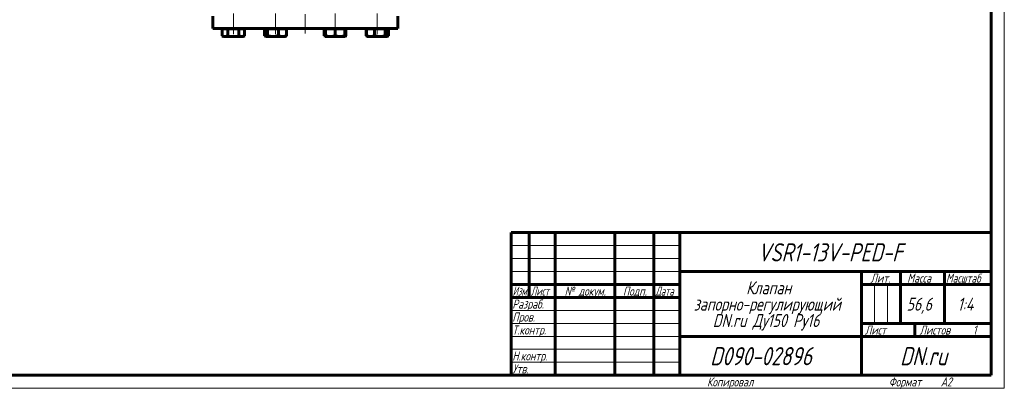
# Model space of a CAD drawing. Header units: millimetres. Extents: x 0 to 594, y 0 to 420.
# Tile 10 of 34: x 215 to 594, y 0 to 142. Entities that reach past the tile are written whole.
import ezdxf

# ---------------------------------------------------------------- set-up
doc = ezdxf.new("R2010")
doc.units = ezdxf.units.MM
for name, pattern in [('K5LT-1', [0]), ('K5LT_AXLED', [12, 7.5, -1.5, 1.5, -1.5]), ('K5LT_BASIC', [0]), ('K5LT_THIN', [0])]:
    doc.linetypes.add(name, pattern=pattern)
doc.layers.add('Системный слой', color=7, linetype='Continuous')
doc.layers.add('Системный слой (1)', color=7, linetype='Continuous', true_color=0x6c6c6c)
doc.styles.add('KDIMTEXTSTYLE', font='txt', dxfattribs={"width": 0.96, "oblique": 15, "height": 5})
doc.styles.add('KTEXTSTYLE', font='txt', dxfattribs={"width": 0.96, "height": 5})
doc.dimstyles.new('KDIMSTYLE (0.25)', dxfattribs={"dimtxt": 5, "dimasz": 1, "dimexe": 2, "dimexo": 0, "dimgap": 1, "dimtad": 1, "dimlfac": 4, "dimtxsty": 'KDIMTEXTSTYLE', "dimsah": 1, "dimcen": 0, "dimdle": 1, "dimadec": 0, "dimazin": 0, "dimtfac": 0.667, "dimtmove": 0, "dimatfit": 3, "dimfxl": 1, "dimtvp": 1, "dimtolj": 1, "dimtzin": 0, "dimarcsym": 0})

# ---------------------------------------------------------------- blocks, each defined once
blk = doc.blocks.new('U60')
at = {"layer": 'Системный слой (1)', "color": 143, "linetype": 'K5LT_BASIC', "lineweight": 60, "true_color": 0x33acca}
for p, q in [((348.15, 135.87), (348.25, 135.81)), ((348.25, 135.81), (348.35, 135.76)), ((348.35, 135.76), (348.45, 135.71))]:
    blk.add_line(p, q, dxfattribs=at)
blk = doc.blocks.new('U61')
at = {"layer": 'Системный слой (1)', "color": 143, "linetype": 'K5LT_BASIC', "lineweight": 60, "true_color": 0x33acca}
for p, q in [((356.5, 135.71), (356.61, 135.76)), ((356.61, 135.76), (356.71, 135.81)), ((356.71, 135.81), (356.81, 135.87))]:
    blk.add_line(p, q, dxfattribs=at)
blk = doc.blocks.new('U63')
at = {"layer": 'Системный слой (1)', "color": 143, "linetype": 'K5LT_BASIC', "lineweight": 60, "true_color": 0x33acca}
for p, q in [((309.1, 135.87), (309.2, 135.76)), ((309.2, 135.76), (309.3, 135.68)), ((309.3, 135.68), (309.4, 135.61)), ((309.4, 135.61), (309.49, 135.57)), ((309.49, 135.57), (309.57, 135.54)), ((309.57, 135.54), (309.66, 135.53))]:
    blk.add_line(p, q, dxfattribs=at)
blk = doc.blocks.new('U72')
at = {"layer": 'Системный слой (1)', "color": 143, "linetype": 'K5LT_BASIC', "lineweight": 60, "true_color": 0x33acca}
for p, q in [((339.99, 135.71), (340.14, 135.76)), ((340.14, 135.76), (340.28, 135.81)), ((340.28, 135.81), (340.43, 135.87))]:
    blk.add_line(p, q, dxfattribs=at)
blk = doc.blocks.new('U73')
at = {"layer": 'Системный слой (1)', "color": 143, "linetype": 'K5LT_BASIC', "lineweight": 60, "true_color": 0x33acca}
for p, q in [((332.06, 135.87), (332.16, 135.76)), ((332.16, 135.76), (332.26, 135.68)), ((332.26, 135.68), (332.36, 135.61)), ((332.36, 135.61), (332.4, 135.58)), ((332.4, 135.58), (332.45, 135.57)), ((332.45, 135.57), (332.49, 135.55))]:
    blk.add_line(p, q, dxfattribs=at)
blk = doc.blocks.new('U82')
at = {"layer": 'Системный слой (1)', "color": 143, "linetype": 'K5LT_BASIC', "lineweight": 60, "true_color": 0x33acca}
for p, q in [((356.1, 135.53), (356.19, 135.54)), ((356.19, 135.54), (356.27, 135.57)), ((356.27, 135.57), (356.36, 135.61)), ((356.36, 135.61), (356.46, 135.68)), ((356.46, 135.68), (356.56, 135.76)), ((356.56, 135.76), (356.66, 135.87))]:
    blk.add_line(p, q, dxfattribs=at)
blk = doc.blocks.new('D9')
at = {"layer": 'Системный слой (1)'}
for points in [[(348.49, 223.52), (351.87, 227.27), (347.64, 224.53), (348.45, 224.35)], [(297.65, 181.04), (301.88, 183.79), (301.08, 183.96), (301.03, 184.79)]]:
    blk.add_hatch(color=7, dxfattribs=at).paths.add_polyline_path(points)
at = {"layer": 'Системный слой (1)', "color": 7, "linetype": 'K5LT_THIN', "lineweight": 18, "true_color": 0xffffff}
for p, q in [((351.87, 227.27), (360.39, 234.53)), ((297.65, 181.04), (351.87, 227.27)), ((347.64, 224.53), (351.87, 227.27)), ((348.45, 224.35), (347.64, 224.53)), ((348.49, 223.52), (348.45, 224.35)), ((351.87, 227.27), (348.49, 223.52)), ((297.65, 181.04), (301.03, 184.79)), ((301.88, 183.79), (297.65, 181.04)), ((301.03, 184.79), (301.08, 183.96)), ((301.08, 183.96), (301.88, 183.79))]:
    blk.add_line(p, q, dxfattribs=at)
blk.add_wipeout([(362.39, 235.53), (362.39, 242.91), (376.07, 242.91), (376.07, 235.53)]).dxf.layer = 'Системный слой (1)'
blk.add_line((360.39, 234.53), (378.64, 234.53), dxfattribs=at)
at = {"layer": 'Системный слой (1)', "color": 7, "char_height": 5, "attachment_point": 1, "style": 'KTEXTSTYLE'}
for s, insert in [('\\fArial|b0|c204|p34;\\H5.0;\\W1.000;\\Q15;\\fGOST Type AU|b0|i0|c204|p34;\\Q15;\\W0.960;⌀', (362.39, 242.12)), ('\\fArial|b0|c204|p34;\\H5.0;\\W1.000;\\Q15;\\fGOST Type AU|b0|i0|c204|p34;\\Q15;\\W0.960;285', (365.69, 242.12))]:
    blk.add_mtext(s, dxfattribs=dict(at, insert=insert))
blk = doc.blocks.new('KDIMARROW_01')
at = {"layer": 'Системный слой'}
blk.add_hatch(color=0, dxfattribs=at).paths.add_polyline_path([(-5, -0.66), (0, 0), (-5, 0.66), (-4.5, 0)])
at = {"layer": 'Системный слой', "color": 0, "linetype": 'K5LT_THIN', "lineweight": 18}
for p, q in [((-4.5, 0), (-5, 0.66)), ((-5, 0.66), (0, 0)), ((0, 0), (-5, -0.66)), ((-5, -0.66), (-4.5, 0))]:
    blk.add_line(p, q, dxfattribs=at)
at = {"layer": 'Системный слой (1)', "color": 0, "linetype": 'K5LT_THIN', "lineweight": 18}
blk.add_line((151.17, 204.16), (150.92, 204.16), dxfattribs=at)
blk = doc.blocks.new('U284')
at = {"color": 7, "linetype": 'K5LT_THIN', "lineweight": 18, "true_color": 0xffffff}
for p, q in [((594, 420), (594, 0)), ((404, 55), (469, 55)), ((404, 50), (469, 50)), ((404, 45), (469, 45)), ((543.96, 25), (543.96, 40)), ((548.98, 25), (548.98, 40)), ((404, 30), (469, 30)), ((404, 25), (469, 25)), ((404, 20), (469, 20)), ((404, 15), (469, 15)), ((404, 10), (469, 10)), ((594, 0), (0, 0))]:
    blk.add_line(p, q, dxfattribs=at)
at = {"color": 143, "linetype": 'K5LT_BASIC', "lineweight": 60, "true_color": 0x33acca}
for p, q in [((589, 415), (589, 5)), ((404, 60), (589, 60)), ((404, 5), (404, 60)), ((411, 35), (411, 60)), ((421, 5), (421, 60)), ((444, 5), (444, 60)), ((459, 5), (459, 60)), ((469, 5), (469, 60)), ((469, 45), (589, 45)), ((539, 5), (539, 45)), ((554, 25), (554, 45)), ((571, 25), (571, 45)), ((404, 40), (469, 40)), ((539, 40), (554, 40)), ((554, 40), (589, 40)), ((404, 35), (469, 35)), ((539, 25), (589, 25)), ((559.57, 20), (559.57, 25)), ((469, 20), (539, 20)), ((539, 20), (589, 20)), ((589, 5), (20, 5))]:
    blk.add_line(p, q, dxfattribs=at)
at = {"color": 7, "attachment_point": 1, "style": 'KTEXTSTYLE'}
for s, insert, char_height in [('\\fArial|b0|c204|p34;\\H5.0;\\W1.000;\\Q15;\\fGOST Type AU|b0|i0|c204|p34;\\Q15;\\W0.960;\\H7.00;VSR1-13V-PED-F', (499.02, 55.86), 7), ('\\fArial|b0|c204|p34;\\H5.0;\\W1.000;\\Q15;\\fGOST Type AU|b0|i0|c204|p34;\\Q15;\\W0.960;\\H3.50;Лит.', (542.47, 44.18), 3.5), ('\\fArial|b0|c204|p34;\\H5.0;\\W1.000;\\Q15;\\fGOST Type AU|b0|i0|c204|p34;\\Q15;\\W0.960;\\H3.50;Масса', (556.58, 44.18), 3.5), ('\\fArial|b0|c204|p34;\\H5.0;\\W1.000;\\Q15;\\fGOST Type AU|b0|i0|c204|p34;\\Q15;\\W0.926;\\H3.50;Масштаб', (571.52, 44.18), 3.5), ('\\fArial|b0|c204|p34;\\H5.0;\\W1.000;\\Q15;\\fGOST Type AU|b0|i0|c204|p34;\\Q15;\\W0.786;\\H3.50;Изм.', (404.62, 39.18), 3.5), ('\\fArial|b0|c204|p34;\\H5.0;\\W1.000;\\Q15;\\fGOST Type AU|b0|i0|c204|p34;\\Q15;\\W0.800;\\H3.50;Лист', (411.61, 39.18), 3.5), ('\\fArial|b0|c204|p34;\\H5.0;\\W1.000;\\Q15;\\fGOST Type AU|b0|i0|c204|p34;\\Q15;\\W0.960;\\H3.50;№ докум.', (424.63, 39.18), 3.5), ('\\fArial|b0|c204|p34;\\H5.0;\\W1.000;\\Q15;\\fGOST Type AU|b0|i0|c204|p34;\\Q15;\\W0.960;\\H3.50;Подп.', (447.1, 39.18), 3.5), ('\\fArial|b0|c204|p34;\\H5.0;\\W1.000;\\Q15;\\fGOST Type AU|b0|i0|c204|p34;\\Q15;\\W0.800;\\H3.50;Дата', (459.61, 39.18), 3.5), ('\\fArial|b0|c204|p34;\\H5.0;\\W1.000;\\Q15;\\fGOST Type AU|b0|i0|c204|p34;\\Q15;\\W0.960;Клапан', (494.56, 41.21), 5), ('\\fArial|b0|c204|p34;\\H5.0;\\W1.000;\\Q15;\\fGOST Type AU|b0|i0|c204|p34;\\Q15;\\W0.960;\\H3.50;Разраб.', (404.5, 34.18), 3.5), ('\\fArial|b0|c204|p34;\\H5.0;\\W1.000;\\Q15;\\fGOST Type AU|b0|i0|c204|p34;\\Q15;\\W0.960;запорно-регулирующий', (474.38, 34.9), 5), ('\\fArial|b0|c204|p34;\\H5.0;\\W1.000;\\Q15;\\fGOST Type AU|b0|i0|c204|p34;\\Q15;\\W0.960;56,6', (556.36, 34.9), 5), ('\\fArial|b0|c204|p34;\\H5.0;\\W1.000;\\Q15;\\fGOST Type AU|b0|i0|c204|p34;\\Q15;\\W0.960;{\\c16737820;1:4}', (575.98, 34.9), 5), ('\\fArial|b0|c204|p34;\\H5.0;\\W1.000;\\Q15;\\fGOST Type AU|b0|i0|c204|p34;\\Q15;\\W0.960;\\H3.50;Пров.', (404.5, 29.18), 3.5), ('\\fArial|b0|c204|p34;\\H5.0;\\W1.000;\\Q15;\\fGOST Type AU|b0|i0|c204|p34;\\Q15;\\W0.960;DN.ru Ду150 Ру16', (481.72, 28.59), 5), ('\\fArial|b0|c204|p34;\\H5.0;\\W1.000;\\Q15;\\fGOST Type AU|b0|i0|c204|p34;\\Q15;\\W0.960;\\H3.50;Т.контр.', (404.5, 24.18), 3.5), ('\\fArial|b0|c204|p34;\\H5.0;\\W1.000;\\Q15;\\fGOST Type AU|b0|i0|c204|p34;\\Q15;\\W0.960;\\H3.50;Лист', (540.32, 24.18), 3.5), ('\\fArial|b0|c204|p34;\\H5.0;\\W1.000;\\Q15;\\fGOST Type AU|b0|i0|c204|p34;\\Q15;\\W0.960;\\H3.50;Листов', (561.36, 24.18), 3.5), ('\\fArial|b0|c204|p34;\\H5.0;\\W1.000;\\Q15;\\fGOST Type AU|b0|i0|c204|p34;\\Q15;\\W0.960;\\H3.50;1', (581.91, 24.18), 3.5), ('\\fArial|b0|c204|p34;\\H5.0;\\W1.000;\\Q15;\\fGOST Type AU|b0|i0|c204|p34;\\Q15;\\W0.960;\\H7.00;D090-02896', (480.69, 15.86), 7), ('\\fArial|b0|c204|p34;\\H5.0;\\W1.000;\\Q15;\\fGOST Type AU|b0|i0|c204|p34;\\Q15;\\W0.960;\\H7.00;DN.ru', (553.84, 15.86), 7), ('\\fArial|b0|c204|p34;\\H5.0;\\W1.000;\\Q15;\\fGOST Type AU|b0|i0|c204|p34;\\Q15;\\W0.960;\\H3.50;Н.контр.', (404.5, 14.18), 3.5), ('\\fArial|b0|c204|p34;\\H5.0;\\W1.000;\\Q15;\\fGOST Type AU|b0|i0|c204|p34;\\Q15;\\W0.960;\\H3.50;Утв.', (404.5, 9.18), 3.5), ('\\fArial|b0|c204|p34;\\H5.0;\\W1.000;\\Q15;\\fGOST Type AU|b0|i0|c204|p34;\\Q15;\\W0.960;\\H3.50;Копировал', (479.5, 4.18), 3.5), ('\\fArial|b0|c204|p34;\\H5.0;\\W1.000;\\Q15;\\fGOST Type AU|b0|i0|c204|p34;\\Q15;\\W0.960;\\H3.50;Формат', (549.5, 4.18), 3.5), ('\\fArial|b0|c204|p34;\\H5.0;\\W1.000;\\Q15;\\fGOST Type AU|b0|i0|c204|p34;\\Q15;\\W0.960;\\H3.50;A2', (569.5, 4.18), 3.5)]:
    blk.add_mtext(s, dxfattribs=dict(at, insert=insert, char_height=char_height))

msp = doc.modelspace()

# ---------------------------------------------------------------- linework, layer by layer
at = {"layer": 'Системный слой (1)', "color": 30, "linetype": 'K5LT_AXLED', "lineweight": 18, "true_color": 0xff8000}
for p, q in [((324.762, 136.6566), (324.762, 250.7611)), ((297.0456, 136.8566), (297.0456, 160.6566)), ((313.2815, 136.8566), (313.2815, 160.6566)), ((336.2425, 136.8566), (336.2425, 160.6566)), ((352.4784, 136.8566), (352.4784, 160.6566)), ((297.0456, 136.4566), (297.0456, 140.6566)), ((313.2815, 136.4566), (313.2815, 140.6566)), ((336.2425, 136.4566), (336.2425, 140.6566)), ((352.4784, 136.4566), (352.4784, 140.6566))]:
    msp.add_line(p, q, dxfattribs=at)
at = {"layer": 'Системный слой (1)', "color": 143, "linetype": 'K5LT_BASIC', "lineweight": 60, "true_color": 0x33acca}
for p, q in [((289.137, 138.6566), (289.137, 143.4066)), ((360.387, 138.6566), (360.387, 143.4066)), ((289.137, 138.6566), (360.387, 138.6566)), ((292.7155, 138.4566), (292.7155, 135.8665)), ((292.7155, 138.4566), (293.798, 138.4566)), ((293.2956, 138.6566), (293.2956, 138.4566)), ((293.798, 138.4566), (294.8805, 138.4566)), ((294.8805, 138.4566), (297.0456, 138.4566)), ((294.8805, 138.4566), (294.8805, 135.8665)), ((297.0456, 138.4566), (299.2107, 138.4566)), ((299.2107, 138.4566), (300.2932, 138.4566)), ((299.2107, 138.4566), (299.2107, 135.8665)), ((300.2932, 138.4566), (301.3757, 138.4566)), ((300.7956, 138.6566), (300.7956, 138.4566)), ((301.3757, 138.4566), (301.3757, 135.8665)), ((309.0989, 138.4566), (309.0989, 135.8665)), ((309.0989, 138.4566), (309.6593, 138.4566)), ((309.5315, 138.6566), (309.5315, 138.4566)), ((309.6593, 138.4566), (310.2196, 138.4566)), ((310.2196, 138.4566), (312.3109, 138.4566)), ((310.2196, 138.4566), (310.2196, 135.8665)), ((312.3109, 138.4566), (314.4022, 138.4566)), ((314.4022, 138.4566), (314.4022, 135.8665)), ((314.4022, 138.4566), (315.9331, 138.4566)), ((315.9331, 138.4566), (317.4641, 138.4566)), ((317.0315, 138.6566), (317.0315, 138.4566)), ((317.4641, 138.4566), (317.4641, 135.8665)), ((332.0599, 138.4566), (332.0599, 135.8665)), ((332.0599, 138.4566), (332.4925, 138.4566)), ((332.4925, 138.6566), (332.4925, 138.4566)), ((332.4925, 138.4566), (334.3675, 138.4566)), ((332.4925, 138.4566), (332.4925, 135.8665)), ((334.3675, 138.4566), (336.2425, 138.4566)), ((336.2425, 138.4566), (336.2425, 135.8665)), ((336.2425, 138.4566), (338.1175, 138.4566)), ((338.1175, 138.4566), (339.9925, 138.4566)), ((339.9925, 138.6566), (339.9925, 138.4566)), ((339.9925, 138.4566), (339.9925, 135.8665)), ((339.9925, 138.4566), (340.4251, 138.4566)), ((340.4251, 138.4566), (340.4251, 135.8665)), ((348.1482, 138.4566), (348.2958, 138.4566)), ((348.1482, 138.4566), (348.1482, 135.8665)), ((348.2958, 138.4566), (349.8267, 138.4566)), ((348.2958, 138.4566), (348.2958, 135.8665)), ((348.7284, 138.6566), (348.7284, 138.4566)), ((349.8267, 138.4566), (351.3577, 138.4566)), ((351.3577, 138.4566), (353.4489, 138.4566)), ((351.3577, 138.4566), (351.3577, 135.8665)), ((353.4489, 138.4566), (355.5402, 138.4566)), ((355.5402, 138.4566), (356.1006, 138.4566)), ((355.5402, 138.4566), (355.5402, 135.8665)), ((356.1006, 138.4566), (356.661, 138.4566)), ((356.2284, 138.6566), (356.2284, 138.4566)), ((356.661, 138.4566), (356.8085, 138.4566)), ((356.661, 138.4566), (356.661, 135.8665)), ((356.8085, 138.4566), (356.8085, 135.8665)), ((292.7155, 135.8665), (293.2956, 135.5316)), ((293.2956, 135.5316), (293.798, 135.5316)), ((293.798, 135.5316), (297.0456, 135.5316)), ((297.0456, 135.5316), (300.2932, 135.5316)), ((300.2932, 135.5316), (300.7956, 135.5316)), ((301.3757, 135.8665), (300.7956, 135.5316)), ((309.3992, 135.608), (309.5315, 135.5316)), ((309.5315, 135.5316), (309.6593, 135.5316)), ((309.6593, 135.5316), (312.3109, 135.5316)), ((312.3109, 135.5316), (315.9331, 135.5316)), ((315.9331, 135.5316), (317.0315, 135.5316)), ((317.1638, 135.608), (317.0315, 135.5316)), ((332.3602, 135.608), (332.4925, 135.5316)), ((332.4925, 135.5316), (332.4925, 135.8665)), ((332.4925, 135.5316), (334.3675, 135.5316)), ((334.3675, 135.5316), (338.1175, 135.5316)), ((338.1175, 135.5316), (339.9925, 135.5316)), ((339.9925, 135.8665), (339.9925, 135.5316)), ((340.1248, 135.608), (339.9925, 135.5316)), ((348.1482, 135.8665), (348.5961, 135.608)), ((348.5961, 135.608), (348.7284, 135.5316)), ((348.7284, 135.5316), (349.8267, 135.5316)), ((349.8267, 135.5316), (353.4489, 135.5316)), ((353.4489, 135.5316), (356.1006, 135.5316)), ((356.1006, 135.5316), (356.2284, 135.5316)), ((356.3607, 135.608), (356.2284, 135.5316)), ((356.8085, 135.8665), (356.3607, 135.608))]:
    msp.add_line(p, q, dxfattribs=at)
for points, knots in [([(292.7155, 135.8665), (292.7876, 135.8249), (292.8989, 135.7654), (293.0483, 135.6971), (293.1789, 135.6449), (293.3161, 135.5999), (293.4597, 135.5648), (293.5944, 135.5425), (293.7065, 135.5331), (293.775, 135.5316), (293.798, 135.5316)], [0, 0, 0, 0, 2.25292775, 3.45993095, 4.6015829, 6.251147, 7.63246901, 8.94425936, 10.3090089, 11, 11, 11, 11]), ([(293.798, 135.5316), (293.8481, 135.5316), (293.9462, 135.5361), (294.0887, 135.5556), (294.2338, 135.5873), (294.3765, 135.6304), (294.5731, 135.7052), (294.7387, 135.7862), (294.8581, 135.8536), (294.8805, 135.8665)], [0, 0, 0, 0, 1.36520955, 2.67552596, 3.9011652, 5.35009224, 6.61385763, 9.36152743, 10, 10, 10, 10]), ([(299.2107, 135.8665), (299.2828, 135.8249), (299.3941, 135.7654), (299.5435, 135.6971), (299.6741, 135.6449), (299.8113, 135.5999), (299.9549, 135.5648), (300.0896, 135.5425), (300.2017, 135.5331), (300.2702, 135.5316), (300.2932, 135.5316)], [0, 0, 0, 0, 2.25292775, 3.45993095, 4.6015829, 6.251147, 7.63246901, 8.94425936, 10.3090089, 11, 11, 11, 11]), ([(300.2932, 135.5316), (300.3433, 135.5316), (300.4413, 135.5361), (300.5839, 135.5556), (300.729, 135.5873), (300.8717, 135.6304), (301.0683, 135.7052), (301.2339, 135.7862), (301.3533, 135.8536), (301.3757, 135.8665)], [0, 0, 0, 0, 1.36520955, 2.67552596, 3.9011652, 5.35009224, 6.61385763, 9.36152743, 10, 10, 10, 10]), ([(309.6593, 135.5316), (309.6852, 135.5316), (309.7359, 135.5361), (309.8098, 135.5556), (309.8849, 135.5873), (309.9587, 135.6304), (310.0724, 135.714), (310.1579, 135.7977), (310.2196, 135.8665)], [0, 0, 0, 0, 1.2286886, 2.40797336, 3.51104868, 4.81508301, 5.95247187, 9, 9, 9, 9]), ([(310.2196, 135.8665), (310.3589, 135.8249), (310.574, 135.7654), (310.8627, 135.6971), (311.0724, 135.6537), (311.3169, 135.61), (311.5938, 135.5709), (311.8972, 135.5434), (312.1341, 135.5331), (312.2664, 135.5316), (312.3109, 135.5316)], [0, 0, 0, 0, 2.25292775, 3.45993095, 4.6015829, 5.57687672, 7.31596071, 8.94425936, 10.3090089, 11, 11, 11, 11]), ([(312.3109, 135.5316), (312.4077, 135.5316), (312.5971, 135.5361), (312.8726, 135.5556), (313.1529, 135.5873), (313.4286, 135.6304), (313.7173, 135.6873), (314.0382, 135.7627), (314.2698, 135.827), (314.4022, 135.8665)], [0, 0, 0, 0, 1.36520955, 2.67552596, 3.9011652, 5.35009224, 6.61385763, 8.05244996, 10, 10, 10, 10]), ([(314.4022, 135.8665), (314.5254, 135.8162), (314.7362, 135.7379), (314.9934, 135.6618), (315.2066, 135.6097), (315.4082, 135.5709), (315.6303, 135.5434), (315.8037, 135.5331), (315.9006, 135.5316), (315.9331, 135.5316)], [0, 0, 0, 0, 2.47494357, 4.20513037, 5.06988793, 6.65087337, 8.13114487, 9.37182627, 10, 10, 10, 10]), ([(315.9331, 135.5316), (316.0189, 135.5316), (316.1792, 135.538), (316.4249, 135.5657), (316.6518, 135.6073), (316.8665, 135.6602), (317.1324, 135.739), (317.3296, 135.8117), (317.4641, 135.8665)], [0, 0, 0, 0, 1.48719476, 2.78450386, 4.28152203, 5.46193539, 6.56897438, 9, 9, 9, 9]), ([(317.4641, 135.8665), (317.4375, 135.8369), (317.3786, 135.7747), (317.2787, 135.6838), (317.2049, 135.6317), (317.1638, 135.608)], [0, 0, 0, 0, 1.6170467, 3.56891366, 6, 6, 6, 6]), ([(332.4925, 135.8665), (332.6173, 135.8249), (332.8102, 135.7654), (333.069, 135.6971), (333.2571, 135.6537), (333.4763, 135.61), (333.7246, 135.5709), (333.9966, 135.5434), (334.209, 135.5331), (334.3276, 135.5316), (334.3675, 135.5316)], [0, 0, 0, 0, 2.25292775, 3.45993095, 4.6015829, 5.57687672, 7.31596071, 8.94425936, 10.3090089, 11, 11, 11, 11]), ([(334.3675, 135.5316), (334.4542, 135.5316), (334.6241, 135.5361), (334.8711, 135.5556), (335.1224, 135.5873), (335.3696, 135.6304), (335.6284, 135.6873), (335.9162, 135.7627), (336.1238, 135.827), (336.2425, 135.8665)], [0, 0, 0, 0, 1.36520955, 2.67552596, 3.9011652, 5.35009224, 6.61385763, 8.05244996, 10, 10, 10, 10]), ([(336.2425, 135.8665), (336.3673, 135.8249), (336.5602, 135.7654), (336.819, 135.6971), (337.0071, 135.6537), (337.2263, 135.61), (337.4746, 135.5709), (337.7466, 135.5434), (337.959, 135.5331), (338.0776, 135.5316), (338.1175, 135.5316)], [0, 0, 0, 0, 2.25292775, 3.45993095, 4.6015829, 5.57687672, 7.31596071, 8.94425936, 10.3090089, 11, 11, 11, 11]), ([(338.1175, 135.5316), (338.2042, 135.5316), (338.3741, 135.5361), (338.6211, 135.5556), (338.8724, 135.5873), (339.1196, 135.6304), (339.3784, 135.6873), (339.6662, 135.7627), (339.8738, 135.827), (339.9925, 135.8665)], [0, 0, 0, 0, 1.36520955, 2.67552596, 3.9011652, 5.35009224, 6.61385763, 8.05244996, 10, 10, 10, 10]), ([(340.4251, 135.8665), (340.3985, 135.8369), (340.3396, 135.7747), (340.2397, 135.6838), (340.1659, 135.6317), (340.1248, 135.608)], [0, 0, 0, 0, 1.6170467, 3.56891366, 6, 6, 6, 6]), ([(348.5961, 135.608), (348.5637, 135.6267), (348.5095, 135.6635), (348.4091, 135.747), (348.3415, 135.8156), (348.2958, 135.8665)], [0, 0, 0, 0, 1.91250186, 3.22030139, 6, 6, 6, 6]), ([(348.2958, 135.8665), (348.419, 135.8162), (348.6298, 135.7379), (348.8869, 135.6618), (349.1002, 135.6097), (349.3018, 135.5709), (349.5239, 135.5434), (349.6973, 135.5331), (349.7942, 135.5316), (349.8267, 135.5316)], [0, 0, 0, 0, 2.47494357, 4.20513037, 5.06988793, 6.65087337, 8.13114487, 9.37182627, 10, 10, 10, 10]), ([(349.8267, 135.5316), (349.9124, 135.5316), (350.0728, 135.538), (350.3185, 135.5657), (350.5454, 135.6073), (350.7601, 135.6602), (351.026, 135.739), (351.2232, 135.8117), (351.3577, 135.8665)], [0, 0, 0, 0, 1.48719476, 2.78450386, 4.28152203, 5.46193539, 6.56897438, 9, 9, 9, 9]), ([(351.3577, 135.8665), (351.4969, 135.8249), (351.712, 135.7654), (352.0007, 135.6971), (352.2104, 135.6537), (352.4549, 135.61), (352.7319, 135.5709), (353.0352, 135.5434), (353.2721, 135.5331), (353.4045, 135.5316), (353.4489, 135.5316)], [0, 0, 0, 0, 2.25292775, 3.45993095, 4.6015829, 5.57687672, 7.31596071, 8.94425936, 10.3090089, 11, 11, 11, 11]), ([(353.4489, 135.5316), (353.5457, 135.5316), (353.7351, 135.5361), (354.0106, 135.5556), (354.2909, 135.5873), (354.5666, 135.6304), (354.8553, 135.6873), (355.1763, 135.7627), (355.4078, 135.827), (355.5402, 135.8665)], [0, 0, 0, 0, 1.36520955, 2.67552596, 3.9011652, 5.35009224, 6.61385763, 8.05244996, 10, 10, 10, 10]), ([(355.5402, 135.8665), (355.5775, 135.8249), (355.6352, 135.7654), (355.7125, 135.6971), (355.7801, 135.6449), (355.8511, 135.5999), (355.9255, 135.5648), (355.9952, 135.5425), (356.0532, 135.5331), (356.0887, 135.5316), (356.1006, 135.5316)], [0, 0, 0, 0, 2.25292775, 3.45993095, 4.6015829, 6.251147, 7.63246901, 8.94425936, 10.3090089, 11, 11, 11, 11])]:
    msp.add_open_spline(points, degree=3, knots=knots, dxfattribs=at)
at = {"layer": 'Системный слой (1)', "color": 7, "linetype": 'K5LT-1'}
for points, knots in [([(294.8805, 135.8665), (294.9264, 135.8533), (295.0458, 135.8196), (295.2766, 135.7589), (295.598, 135.6844), (295.9347, 135.6219), (296.2483, 135.5783), (296.4692, 135.556), (296.6462, 135.5434), (296.7794, 135.5366), (296.9127, 135.5325), (297.0013, 135.5316), (297.0456, 135.5316)], [0, 0, 0, 0, 1.43286195, 3.72544107, 7.16430976, 11.33828068, 14.00371051, 16.66914034, 18.00185526, 19.33457017, 20.66728509, 22, 22, 22, 22]), ([(297.0456, 135.5316), (297.106, 135.5316), (297.2271, 135.5333), (297.4089, 135.5409), (297.5902, 135.5535), (297.8166, 135.5753), (298.0875, 135.6113), (298.4493, 135.6751), (298.8242, 135.7597), (299.0924, 135.8324), (299.2107, 135.8665)], [0, 0, 0, 0, 1.81846407, 3.63692813, 5.4553922, 7.27385627, 10.46569137, 13.65752648, 18.30421618, 22, 22, 22, 22])]:
    msp.add_open_spline(points, degree=3, knots=knots, dxfattribs=at)

# ---------------------------------------------------------------- block references
at = {"layer": 'Системный слой (1)'}
for name in ['U63', 'U73', 'U72', 'U60', 'U82', 'U61']:
    msp.add_blockref(name, (0, 0), dxfattribs=at)

# ---------------------------------------------------------------- next in the draw order: dimensions: what is measured, and where the dimension line sits
at = {"layer": 'Системный слой (1)', "color": 7}
dim = msp.add_diameter_dim_2p(p1=(216.3229, 111.7055), p2=(433.2011, 296.6077), dimstyle='KDIMSTYLE (0.25)', override={"dimtih": 1, "dimtoh": 1, "dimpost": '\\fGOST Type AU|b0|c204|p34;\\H5.0;\\W0.960;\\Q15;<>', "dimblk1": 'KDIMARROW_01', "dimblk2": 'KDIMARROW_01', "dimclrt": 7, "dimtol": 1, "dimtp": 0, "dimtm": 0, "dimtdec": 5, "dimtmove": 1, "dimatfit": 2, "dimtolj": 1}, dxfattribs=at)
dim.commit()
dim.dimension.update_dxf_attribs({"geometry": 'D9', "text_midpoint": (362.387, 234.5291), "dimtype": 163})

# ---------------------------------------------------------------- next in the draw order: block references
msp.add_blockref('U284', (0, 0))

doc.saveas('drawing.dxf')
